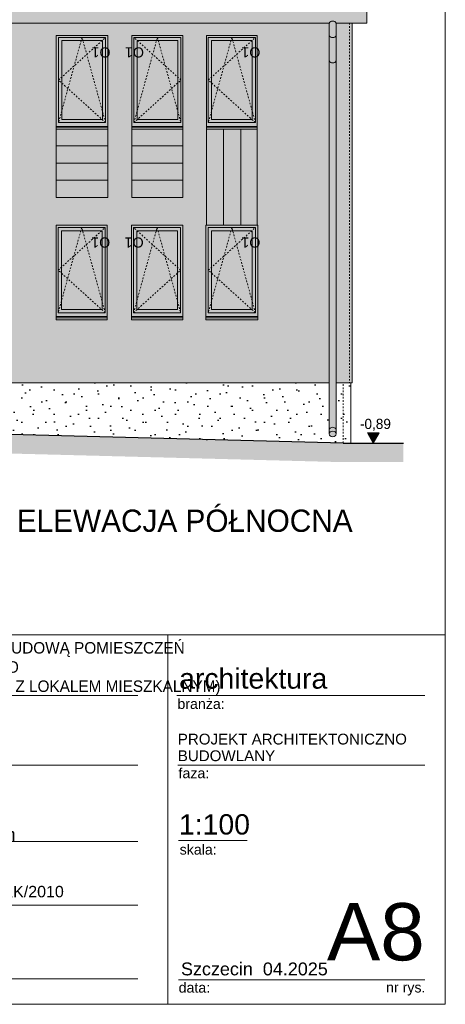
# Model space of a CAD drawing. Extents: x -613240 to -325500, y -25863 to 152403.
# Tile 23 of 254: x -476310 to -469620, y -22047 to -6560. Entities that reach past the tile are written whole.
import ezdxf

# ---------------------------------------------------------------- set-up
doc = ezdxf.new("R2010")
doc.units = 0
doc.header["$MEASUREMENT"] = 0
doc.linetypes.add('Hidden Line', pattern=[50, 25, -25])
for name, color, linetype, lineweight in [('Arch okna_Nr_Pióra__5', 7, 'Continuous', 13), ('Arch opisy okien_Nr_Pióra__21', 7, 'Continuous', 9), ('Arch opisy_Nr_Pióra__21', 7, 'Continuous', 9), ('ARCH TABELA_Nr_Pióra__1', 7, 'Continuous', 25), ('ARCH TABELA_Nr_Pióra__21', 7, 'Continuous', 9), ('ARCH TABELA_Nr_Pióra__7', 7, 'Continuous', 13), ('Arch wykończenie_Nr_Pióra__41', 7, 'Continuous', 15), ('arch wypelnienia_Nr_Pióra__1', 7, 'Continuous', 25), ('arch wypelnienia_Nr_Pióra__21', 7, 'Continuous', 9), ('INWENT DACH_Nr_Pióra__21', 7, 'Continuous', 9), ('INWENT RURY SPUSTOWE_Nr_Pióra__21', 7, 'Continuous', 9), ('INWENT TEREN_Nr_Pióra__1', 7, 'Continuous', 25), ('INWENT WYMIARY_Nr_Pióra__21', 7, 'Continuous', 9), ('INWENT. OKNA_Nr_Pióra__5', 7, 'Continuous', 13), ('INWENT.ŚCIANY_Nr_Pióra__21', 7, 'Continuous', 9)]:
    doc.layers.add(name, color=color, linetype=linetype, lineweight=lineweight)
doc.layers.add('arch wypelnienia_Nr_Pióra__119', color=7, linetype='Continuous', lineweight=13, true_color=0xd9d1d0)
doc.layers.add('arch wypelnienia_Nr_Pióra__2', color=7, linetype='Continuous', lineweight=13, true_color=0x7f7f7f)
doc.layers.add('INWENT WYMIARY', color=7, linetype='Continuous')
doc.styles.add('GENERATED_STYLE_1', font='txt')
doc.styles.add('GENERATED_STYLE_10', font='arial.ttf')
doc.styles.add('GENERATED_STYLE_5', font='txt')
doc.styles.add('GENERATED_STYLE_6', font='txt')
doc.styles.add('GENERATED_STYLE_7', font='arial.ttf')

# ---------------------------------------------------------------- blocks, each defined once
blk = doc.blocks.new('Wymiary_82', base_point=(-470752, -13220))
at = {"layer": 'INWENT WYMIARY_Nr_Pióra__21', "linetype": 'Continuous'}
blk.add_hatch(color=256, dxfattribs=at).paths.add_polyline_path([(-470752, -13220), (-470845, -13060), (-470659, -13060)], flags=0)
for p, q in [((-470752, -13220), (-470845, -13060)), ((-470845, -13060), (-470659, -13060)), ((-470659, -13060), (-470752, -13220)), ((-470752, -13220), (-470872, -13220)), ((-470752, -13220), (-470632, -13220))]:
    blk.add_line(p, q, dxfattribs=at)
at = {"layer": 'INWENT WYMIARY_Nr_Pióra__21', "insert": (-470962, -13028), "char_height": 160, "attachment_point": 7, "style": 'GENERATED_STYLE_1'}
blk.add_mtext('{-0,89}', dxfattribs=at)

msp = doc.modelspace()

# ---------------------------------------------------------------- hatches: boundary and pattern name
at = {"layer": 'arch wypelnienia_Nr_Pióra__1', "linetype": 'Continuous'}
h = msp.add_hatch(dxfattribs=at)
h.set_pattern_fill('Carpet', color=256, style=0, pattern_type=2)
h.set_pattern_definition([(45, (0, 600), (-190.91883, 190.91883), [0, -180, 0, -270]), (110, (600, 600), (253.71701, 92.34544), [0, -132, 0, -228])])
h.paths.add_polyline_path([(-482684.9, -12269.6), (-482684.9, -12309.6), (-482274.9, -12339.6), (-482274.9, -12519.6), (-481984.9, -12519.6), (-481984.9, -12699.6), (-481694.9, -12699.6), (-481694.9, -12899.6), (-477004.9, -13069.6), (-471104.9, -13222.7), (-471104.9, -12269.6), (-471334.9, -12269.6), (-471334.9, -13075.5, -0.2462598), (-471353.1, -13108.3, -0.1547396), (-471389.9, -13119.6, -0.1637699), (-471427.9, -13107.4, -0.2305679), (-471444.9, -13075.5), (-471444.9, -12269.6)], flags=0)
at = {"layer": 'arch wypelnienia_Nr_Pióra__119', "linetype": 'Continuous', "lineweight": 0, "true_color": 0x363434}
h = msp.add_hatch(color=250, dxfattribs=at)
h.paths.add_polyline_path([(-471444.9, -12269.6), (-481684.9, -12269.6), (-481684.9, -9309.6), (-486304.9, -9309.6), (-486304.9, -7934.6), (-486384.9, -7934.6), (-486384.9, -6612.5), (-471444.9, -6612.5)], flags=0)
h.paths.add_polyline_path([(-475734.9, -11279.6), (-475734.9, -9789.6), (-474934.9, -9789.6), (-474934.9, -11279.6)], flags=0)
h.paths.add_polyline_path([(-474554.9, -11279.6), (-474554.9, -9789.6), (-473744.9, -9789.6), (-473744.9, -11279.6)], flags=0)
h.paths.add_polyline_path([(-473384.9, -11279.6), (-473384.9, -9789.6), (-473374.9, -9789.6), (-473374.9, -6809.6), (-472574.9, -6809.6), (-472574.9, -11279.6)], flags=0)
h.paths.add_polyline_path([(-474544.9, -9355.6), (-474544.9, -6809.6), (-473744.9, -6809.6), (-473744.9, -9355.6)], flags=0)
h.paths.add_polyline_path([(-475734.9, -9355.6), (-475734.9, -6809.6), (-474924.9, -6809.6), (-474924.9, -9355.6)], flags=0)
h.paths.add_polyline_path([(-480464.9, -11279.6), (-480464.9, -9789.6), (-479694.9, -9789.6), (-479694.9, -11279.6)], flags=0)
h.paths.add_polyline_path([(-479264.9, -11279.6), (-479264.9, -9789.6), (-478474.9, -9789.6), (-478474.9, -11279.6)], flags=0)
h.paths.add_polyline_path([(-478144.9, -11279.6), (-478144.9, -6809.6), (-477274.9, -6809.6), (-477274.9, -11279.6)], flags=0)
h.paths.add_polyline_path([(-479314.9, -9355.6), (-479314.9, -6809.6), (-478514.9, -6809.6), (-478514.9, -9355.6)], flags=0)
h.paths.add_polyline_path([(-480484.9, -9355.6), (-480484.9, -6809.6), (-479684.9, -6809.6), (-479684.9, -9355.6)], flags=0)
h.paths.add_polyline_path([(-482959, -8280.6), (-482959, -6809.6), (-482159, -6809.6), (-482159, -8280.6)], flags=0)
h.paths.add_polyline_path([(-484119, -8280.6), (-484119, -6809.6), (-483319, -6809.6), (-483319, -8280.6)], flags=0)
h.paths.add_polyline_path([(-485289, -8280.6), (-485289, -6809.6), (-484489, -6809.6), (-484489, -8280.6)], flags=0)
msp.add_hatch(color=250, dxfattribs=at).paths.add_polyline_path([(-471334.9, -12269.6), (-471084.9, -12269.6), (-471084.9, -6612.5), (-471334.9, -6612.5)], flags=0)
at = {"layer": 'arch wypelnienia_Nr_Pióra__2', "linetype": 'Continuous'}
h = msp.add_hatch(color=256, dxfattribs=at)
h.paths.add_polyline_path([(-483614.9, 1576.7), (-487244.9, 1576.7), (-487244.9, -6612.5), (-486494.9, -6612.5), (-486494.9, -6812.5), (-486494.9, -7208.9), (-486494.9, -7965.5, 0.2374219), (-486477, -7998.1, 0.1574339), (-486439.9, -8009.6, 0.1535225), (-486403.3, -7998.4, 0.2441202), (-486384.9, -7965.5), (-486384.9, -7208.9), (-486384.9, -6812.5), (-486384.9, -6612.5), (-471444.9, -6612.5), (-471444.9, -13075.5, 0.2182525), (-471429.5, -13106.2, 0.1717171), (-471389.9, -13119.6, 0.1637737), (-471351.5, -13107.1, 0.2353112), (-471334.9, -13075.5), (-471334.9, -6612.5), (-470854.9, -6612.5), (-470854.9, 1576.7), (-476094.9, 1576.7), (-476094.9, 1785.5), (-476249.9, 1785.5), (-476249.9, 1878.5), (-476229.9, 1878.5), (-476324.9, 1918.5), (-476419.9, 1878.5), (-476399.9, 1878.5), (-476399.9, 1785.5), (-476554.9, 1785.5), (-476554.9, 1576.7), (-483154.9, 1576.7), (-483154.9, 1785.5), (-483309.9, 1785.5), (-483309.9, 1878.5), (-483289.9, 1878.5), (-483384.9, 1918.5), (-483479.9, 1878.5), (-483459.9, 1878.5), (-483459.9, 1785.5), (-483614.9, 1785.5)], flags=0)
h.paths.add_polyline_path([(-479044.9, -5109.6), (-479734.9, -5109.6), (-479734.9, -3829.6), (-479044.9, -3829.6)], flags=0)
h.paths.add_polyline_path([(-478874.9, -3829.6), (-478184.9, -3829.6), (-478184.9, -5109.6), (-478874.9, -5109.6)], flags=0)
h.paths.add_polyline_path([(-484544.9, -4619.8), (-483884.9, -4619.8), (-483884.9, -3580.3), (-484544.9, -3580.3)], flags=0)
h.paths.add_polyline_path([(-483689.9, -4619.8), (-483029.9, -4619.8), (-483029.9, -3580.3), (-483689.9, -3580.3)], flags=0)
h.paths.add_polyline_path([(-474294.9, -4619.8), (-473634.9, -4619.8), (-473634.9, -3580.3), (-474294.9, -3580.3)], flags=0)
h = msp.add_hatch(color=256, dxfattribs=at)
h.paths.add_polyline_path([(-475734.9, -8280.6), (-474924.9, -8280.6), (-474924.9, -6809.6), (-475734.9, -6809.6)], flags=0)
h.paths.add_polyline_path([(-475649.9, -8129.6), (-475009.9, -8129.6), (-475009.9, -6889.6), (-475649.9, -6889.6)], flags=0)
h = msp.add_hatch(color=256, dxfattribs=at)
h.paths.add_polyline_path([(-474544.9, -8280.6), (-473744.9, -8280.6), (-473744.9, -6809.6), (-474544.9, -6809.6)], flags=0)
h.paths.add_polyline_path([(-474464.9, -8129.6), (-473824.9, -8129.6), (-473824.9, -6889.6), (-474464.9, -6889.6)], flags=0)
h = msp.add_hatch(color=256, dxfattribs=at)
h.paths.add_polyline_path([(-473374.9, -8280.6), (-472574.9, -8280.6), (-472574.9, -6809.6), (-473374.9, -6809.6)], flags=0)
h.paths.add_polyline_path([(-472654.9, -8129.6), (-472654.9, -6889.6), (-473294.9, -6889.6), (-473294.9, -8129.6)], flags=0)
at = {"layer": 'arch wypelnienia_Nr_Pióra__2', "linetype": 'Continuous', "lineweight": 0, "true_color": 0x1f1f1f}
for points in [[(-475009.9, -6889.6), (-475649.9, -6889.6), (-475649.9, -8129.6), (-475009.9, -8129.6)], [(-474464.9, -8129.6), (-473824.9, -8129.6), (-473824.9, -6889.6), (-474464.9, -6889.6)], [(-473294.9, -8129.6), (-472654.9, -8129.6), (-472654.9, -6889.6), (-473294.9, -6889.6)], [(-475014.9, -9879.6), (-475654.9, -9879.6), (-475654.9, -11119.6), (-475014.9, -11119.6)], [(-474469.9, -11119.6), (-473829.9, -11119.6), (-473829.9, -9879.6), (-474469.9, -9879.6)], [(-473294.9, -11119.6), (-472654.9, -11119.6), (-472654.9, -9879.6), (-473294.9, -9879.6)]]:
    msp.add_hatch(color=250, dxfattribs=at).paths.add_polyline_path(points, flags=0)
at = {"layer": 'arch wypelnienia_Nr_Pióra__2', "linetype": 'Continuous'}
for points in [[(-475734.9, -9355.6), (-474924.9, -9355.6), (-474924.9, -8280.6), (-475734.9, -8280.6)], [(-474544.9, -9355.6), (-473744.9, -9355.6), (-473744.9, -8280.6), (-474544.9, -8280.6)], [(-472574.9, -8280.6), (-473374.9, -8280.6), (-473374.9, -9789.6), (-473274.9, -9789.6), (-472574.9, -9789.6)]]:
    msp.add_hatch(color=256, dxfattribs=at).paths.add_polyline_path(points, flags=0)
h = msp.add_hatch(color=256, dxfattribs=at)
h.paths.add_polyline_path([(-475734.9, -11279.6), (-474934.9, -11279.6), (-474934.9, -9789.6), (-475734.9, -9789.6)], flags=0)
h.paths.add_polyline_path([(-475654.9, -11119.6), (-475014.9, -11119.6), (-475014.9, -9879.6), (-475654.9, -9879.6)], flags=0)
h = msp.add_hatch(color=256, dxfattribs=at)
h.paths.add_polyline_path([(-474554.9, -11279.6), (-473744.9, -11279.6), (-473744.9, -9789.6), (-474554.9, -9789.6)], flags=0)
h.paths.add_polyline_path([(-473829.9, -11119.6), (-473829.9, -9879.6), (-474469.9, -9879.6), (-474469.9, -11119.6)], flags=0)
h = msp.add_hatch(color=256, dxfattribs=at)
h.paths.add_polyline_path([(-473384.9, -11279.6), (-472564.9, -11279.6), (-472564.9, -9789.6), (-473384.9, -9789.6)], flags=0)
h.paths.add_polyline_path([(-473294.9, -11119.6), (-472654.9, -11119.6), (-472654.9, -9879.6), (-473294.9, -9879.6)], flags=0)
at = {"layer": 'arch wypelnienia_Nr_Pióra__21', "linetype": 'Continuous'}
msp.add_hatch(color=256, dxfattribs=at).paths.add_polyline_path([(-488444.9, -12929.6), (-488444.9, -13199.4), (-481705.8, -13199.4), (-477014.3, -13369.5), (-471228.8, -13519.6), (-471224.9, -13519.6), (-470279.2, -13519.6), (-470279.2, -13219.6), (-471224.9, -13219.6), (-477004.9, -13069.6), (-481694.9, -12899.6), (-486874.9, -12899.6), (-486874.9, -12929.6)], flags=0)

# ---------------------------------------------------------------- linework, layer by layer
at = {"layer": 'Arch okna_Nr_Pióra__5', "linetype": 'Hidden Line'}
for p, q in [((-475329.9, -6839.6), (-475699.9, -8179.6)), ((-475699.9, -7509.6), (-474959.9, -6839.6)), ((-474959.9, -8179.6), (-475329.9, -6839.6)), ((-474514.9, -8179.6), (-474144.9, -6839.6)), ((-473774.9, -7509.6), (-474514.9, -6839.6)), ((-474144.9, -6839.6), (-473774.9, -8179.6)), ((-472974.9, -6839.6), (-473344.9, -8179.6)), ((-473344.9, -7509.6), (-472604.9, -6839.6)), ((-472604.9, -8179.6), (-472974.9, -6839.6)), ((-474959.9, -8179.6), (-475699.9, -7509.6)), ((-474514.9, -8179.6), (-473774.9, -7509.6)), ((-472604.9, -8179.6), (-473344.9, -7509.6)), ((-475334.9, -9829.6), (-475704.9, -11169.6)), ((-475704.9, -10499.6), (-474964.9, -9829.6)), ((-474964.9, -11169.6), (-475334.9, -9829.6)), ((-474519.9, -11169.6), (-474149.9, -9829.6)), ((-473779.9, -10499.6), (-474519.9, -9829.6)), ((-474149.9, -9829.6), (-473779.9, -11169.6)), ((-472974.9, -9829.6), (-473344.9, -11169.6)), ((-473344.9, -10499.6), (-472604.9, -9829.6)), ((-472604.9, -11169.6), (-472974.9, -9829.6)), ((-474964.9, -11169.6), (-475704.9, -10499.6)), ((-474519.9, -11169.6), (-473779.9, -10499.6)), ((-472604.9, -11169.6), (-473344.9, -10499.6))]:
    msp.add_line(p, q, dxfattribs=at)
at = {"layer": 'ARCH TABELA_Nr_Pióra__21', "linetype": 'Continuous'}
for p, q in [((-469619.9, 6402.6), (-469619.9, -22047.4)), ((-487119.9, -16236.2), (-469619.9, -16236.2)), ((-473981.6, -16236.2), (-473981.6, -22047.4)), ((-469619.9, -16236.2), (-469619.9, -22047.4)), ((-482154.1, -17192.6), (-474454.3, -17192.6)), ((-473842.3, -17192.6), (-469943, -17192.6)), ((-482154.1, -18286.2), (-474454.3, -18286.2)), ((-473824.9, -18286.2), (-469943, -18286.2)), ((-482154.1, -19486.2), (-474454.3, -19486.2)), ((-473813.1, -19468.9), (-472733.4, -19468.9)), ((-482154.1, -20486.2), (-474454.3, -20486.2)), ((-482154.1, -21647.4), (-474454.3, -21647.4)), ((-473813.1, -21665), (-471531.3, -21665)), ((-471531.3, -21665), (-469943, -21665)), ((-469619.9, -22047.4), (-510369.9, -22047.4)), ((-469619.9, -22047.4), (-482226.3, -22047.4))]:
    msp.add_line(p, q, dxfattribs=at)
at = {"layer": 'Arch wykończenie_Nr_Pióra__41', "linetype": 'Continuous'}
for p, q in [((-471084.9, -6612.5), (-471084.9, -12269.6)), ((-471444.9, -12269.6), (-482684.9, -12269.6)), ((-471084.9, -12269.6), (-471334.9, -12269.6)), ((-471104.9, -13219.6), (-471104.9, -12269.6))]:
    msp.add_line(p, q, dxfattribs=at)
at = {"layer": 'INWENT DACH_Nr_Pióra__21', "linetype": 'Continuous'}
msp.add_line((-470854.9, 1576.7), (-470854.9, -6612.5), dxfattribs=at)
msp.add_ellipse((-471389.9, -13015.5), major_axis=(55, 0), ratio=0.801342, start_param=0, end_param=3.1415927, dxfattribs=at)
msp.add_ellipse((-471389.9, -13075.5), major_axis=(55, 0), ratio=0.801342, dxfattribs=at)
at = {"layer": 'INWENT RURY SPUSTOWE_Nr_Pióra__21', "linetype": 'Continuous'}
for p, q in [((-486384.9, -6612.5), (-471444.9, -6612.5)), ((-471444.9, -6612.5), (-471444.9, -13075.5)), ((-471334.9, -6612.5), (-470854.9, -6612.5)), ((-471334.9, -6612.5), (-471334.9, -13075.5))]:
    msp.add_line(p, q, dxfattribs=at)
for centre, start, end in [((-471389.9, -6647.9), 32.77908, 147.22092), ((-471389.9, -6777.1), 212.77908, 327.22092), ((-471389.9, -7173.5), 212.77908, 327.22092)]:
    msp.add_arc(centre, 65.4, start, end, dxfattribs=at)
at = {"layer": 'INWENT TEREN_Nr_Pióra__1', "linetype": 'Continuous'}
for q in [(-477004.9, -13069.6), (-470279.2, -13219.6)]:
    msp.add_line((-471224.9, -13219.6), q, dxfattribs=at)
at = {"layer": 'INWENT. OKNA_Nr_Pióra__5', "linetype": 'Continuous'}
for p, q in [((-475699.9, -6839.6), (-474959.9, -6839.6)), ((-475699.9, -6839.6), (-475699.9, -8179.6)), ((-475649.9, -6889.6), (-475649.9, -8129.6)), ((-475649.9, -6889.6), (-475009.9, -6889.6)), ((-475009.9, -6889.6), (-475009.9, -8129.6)), ((-474959.9, -6839.6), (-474959.9, -8179.6)), ((-474514.9, -6839.6), (-473774.9, -6839.6)), ((-474514.9, -6839.6), (-474514.9, -8179.6)), ((-474464.9, -6889.6), (-474464.9, -8129.6)), ((-474464.9, -6889.6), (-473824.9, -6889.6)), ((-473824.9, -6889.6), (-473824.9, -8129.6)), ((-473774.9, -6839.6), (-473774.9, -8179.6)), ((-473344.9, -6839.6), (-472604.9, -6839.6)), ((-473344.9, -6839.6), (-473344.9, -8179.6)), ((-473294.9, -6889.6), (-473294.9, -8129.6)), ((-473294.9, -6889.6), (-472654.9, -6889.6)), ((-472654.9, -6889.6), (-472654.9, -8129.6)), ((-472604.9, -6839.6), (-472604.9, -8179.6)), ((-475699.9, -8179.6), (-474959.9, -8179.6)), ((-475649.9, -8129.6), (-475009.9, -8129.6)), ((-474514.9, -8179.6), (-473774.9, -8179.6)), ((-474464.9, -8129.6), (-473824.9, -8129.6)), ((-473344.9, -8179.6), (-472604.9, -8179.6)), ((-473294.9, -8129.6), (-472654.9, -8129.6)), ((-475704.9, -9829.6), (-474964.9, -9829.6)), ((-475704.9, -9829.6), (-475704.9, -11169.6)), ((-475654.9, -9879.6), (-475654.9, -11119.6)), ((-475654.9, -9879.6), (-475014.9, -9879.6)), ((-475014.9, -9879.6), (-475014.9, -11119.6)), ((-474964.9, -9829.6), (-474964.9, -11169.6)), ((-474519.9, -9829.6), (-473779.9, -9829.6)), ((-474519.9, -9829.6), (-474519.9, -11169.6)), ((-474469.9, -9879.6), (-474469.9, -11119.6)), ((-474469.9, -9879.6), (-473829.9, -9879.6)), ((-473829.9, -9879.6), (-473829.9, -11119.6)), ((-473779.9, -9829.6), (-473779.9, -11169.6)), ((-473344.9, -9829.6), (-472604.9, -9829.6)), ((-473344.9, -9829.6), (-473344.9, -11169.6)), ((-473294.9, -9879.6), (-473294.9, -11119.6)), ((-473294.9, -9879.6), (-472654.9, -9879.6)), ((-472654.9, -9879.6), (-472654.9, -11119.6)), ((-472604.9, -9829.6), (-472604.9, -11169.6)), ((-475654.9, -11119.6), (-475014.9, -11119.6)), ((-474469.9, -11119.6), (-473829.9, -11119.6)), ((-473294.9, -11119.6), (-472654.9, -11119.6)), ((-475704.9, -11169.6), (-474964.9, -11169.6)), ((-474519.9, -11169.6), (-473779.9, -11169.6)), ((-473344.9, -11169.6), (-472604.9, -11169.6))]:
    msp.add_line(p, q, dxfattribs=at)
at = {"layer": 'INWENT.ŚCIANY_Nr_Pióra__21', "linetype": 'Hidden Line'}
for p, q in [((-471124.9, -6612.5), (-471124.9, -12269.6)), ((-471224.9, -13219.6), (-471224.9, -12269.6))]:
    msp.add_line(p, q, dxfattribs=at)
at = {"layer": 'INWENT.ŚCIANY_Nr_Pióra__21', "linetype": 'Continuous'}
for p, q in [((-475734.9, -8280.6), (-475734.9, -6809.6)), ((-474924.9, -6809.6), (-475734.9, -6809.6)), ((-474924.9, -8280.6), (-474924.9, -6809.6)), ((-474544.9, -8280.6), (-474544.9, -6809.6)), ((-473744.9, -6809.6), (-474544.9, -6809.6)), ((-473744.9, -8280.6), (-473744.9, -6809.6)), ((-473374.9, -8280.6), (-473374.9, -6809.6)), ((-472574.9, -6809.6), (-473374.9, -6809.6)), ((-472574.9, -8280.6), (-472574.9, -6809.6)), ((-474924.9, -8239.6), (-475734.9, -8239.6)), ((-474924.9, -8250.6), (-475734.9, -8250.6)), ((-474924.9, -8280.6), (-475734.9, -8280.6)), ((-475734.9, -9355.6), (-475734.9, -8280.6)), ((-474924.9, -9355.6), (-474924.9, -8280.6)), ((-473744.9, -8239.6), (-474544.9, -8239.6)), ((-473744.9, -8250.6), (-474544.9, -8250.6)), ((-473744.9, -8280.6), (-474544.9, -8280.6)), ((-474544.9, -9355.6), (-474544.9, -8280.6)), ((-473744.9, -9355.6), (-473744.9, -8280.6)), ((-472574.9, -8239.6), (-473374.9, -8239.6)), ((-472574.9, -8250.6), (-473374.9, -8250.6)), ((-472574.9, -8280.6), (-473374.9, -8280.6)), ((-473374.9, -9789.6), (-473374.9, -8280.6)), ((-473104.9, -9789.6), (-473104.9, -8280.6)), ((-472834.9, -9789.6), (-472834.9, -8280.6)), ((-472574.9, -9789.6), (-472574.9, -8280.6)), ((-475734.9, -8545.6), (-474924.9, -8545.6)), ((-474544.9, -8545.6), (-473744.9, -8545.6)), ((-475734.9, -8815.6), (-474924.9, -8815.6)), ((-474544.9, -8815.6), (-473744.9, -8815.6)), ((-475734.9, -9085.6), (-474924.9, -9085.6)), ((-474544.9, -9085.6), (-473744.9, -9085.6)), ((-474924.9, -9355.6), (-475734.9, -9355.6)), ((-473744.9, -9355.6), (-474544.9, -9355.6)), ((-475734.9, -11279.6), (-475734.9, -9789.6)), ((-475734.9, -9789.6), (-474934.9, -9789.6)), ((-474934.9, -11279.6), (-474934.9, -9789.6)), ((-474554.9, -11279.6), (-474554.9, -9789.6)), ((-474554.9, -9789.6), (-473744.9, -9789.6)), ((-473744.9, -11279.6), (-473744.9, -9789.6)), ((-473384.9, -9789.6), (-473384.9, -11279.6)), ((-473384.9, -9789.6), (-472564.9, -9789.6)), ((-472574.9, -9789.6), (-473368.9, -9789.6)), ((-472564.9, -9789.6), (-472564.9, -11279.6)), ((-475734.9, -11229.6), (-474934.9, -11229.6)), ((-475734.9, -11249.6), (-474934.9, -11249.6)), ((-475734.9, -11279.6), (-474934.9, -11279.6)), ((-474554.9, -11229.6), (-473744.9, -11229.6)), ((-474554.9, -11249.6), (-473744.9, -11249.6)), ((-474554.9, -11279.6), (-473744.9, -11279.6)), ((-473384.9, -11229.6), (-472564.9, -11229.6)), ((-473384.9, -11249.6), (-472564.9, -11249.6)), ((-473384.9, -11279.6), (-472564.9, -11279.6))]:
    msp.add_line(p, q, dxfattribs=at)

# ---------------------------------------------------------------- block references
at = {"layer": 'INWENT WYMIARY', "linetype": 'Continuous'}
msp.add_blockref('Wymiary_82', (-470752.1, -13219.6), dxfattribs=at)

# ---------------------------------------------------------------- texts
at = {"layer": 'Arch opisy okien_Nr_Pióra__21', "linetype": 'Continuous', "char_height": 160, "rotation": 180, "style": 'GENERATED_STYLE_10'}
for insert, attachment_point in [((-474820.2, -7154.5), 1), ((-474654.7, -7154.5), 3), ((-472465.2, -7154.5), 1), ((-474825.2, -10144.5), 1), ((-474659.7, -10144.5), 3), ((-472465.2, -10144.5), 1)]:
    msp.add_mtext('{ O1}', dxfattribs=dict(at, insert=insert, attachment_point=attachment_point))
at = {"layer": 'Arch opisy_Nr_Pióra__21', "linetype": 'Continuous', "insert": (-471076.6, -14265.8), "char_height": 350, "attachment_point": 3, "style": 'GENERATED_STYLE_6'}
msp.add_mtext('{ELEWACJA PÓŁNOCNA}', dxfattribs=at)
at = {"layer": 'ARCH TABELA_Nr_Pióra__1', "linetype": 'Continuous', "insert": (-482154.1, -17187.9), "char_height": 180, "attachment_point": 7, "line_spacing_factor": 1.005757, "style": 'GENERATED_STYLE_5'}
msp.add_mtext('{\\pt22543.1;PROJEKT TERMOMODERNIZACJI WRAZ Z PRZEBUDOWĄ POMIESZCZEŃ \\P\\pt22543.1;PARTERU BUDYNKU UŻYTKOWO-MIESZKALNEGO\\P\\pt22543.1;(ŚWIETLICY, PRZEDSZKOLA PRZYCHODNI WRAZ Z LOKALEM MIESZKALNYM)}', dxfattribs=at)
at = {"layer": 'ARCH TABELA_Nr_Pióra__21', "linetype": 'Continuous', "insert": (-482154.1, -19547.5), "char_height": 212.766, "attachment_point": 7, "line_spacing_factor": 0.807442, "style": 'GENERATED_STYLE_7'}
msp.add_mtext('{Gmina Świdwin\\PPl. Konstytucji 3-go Maja 1, 78-300 Świdwin}', dxfattribs=at)
at = {"layer": 'ARCH TABELA_Nr_Pióra__7', "linetype": 'Continuous', "style": 'GENERATED_STYLE_7'}
for s, insert, char_height, attachment_point in [('{architektura}', (-473803.7, -16762.9), 319.16, 1), ('{branża:}', (-473830.5, -17241.3), 159.58, 1), ('{faza:}', (-473813.1, -18331.3), 159.58, 1), ('{1:100}', (-473805.8, -19057.6), 319.16, 1), ('{skala:}', (-473795.4, -19533.2), 159.58, 1), ('{mgr inż.arch. Bartosz Balejko  upr. nr 16/ZPOIA/OKK/2010}', (-482156.3, -20184.3), 180, 1), ('{A8}', (-469943, -20456.4), 900, 3), ('{Szczecin  04.2025}', (-473774.4, -21390), 202.128, 1), ('{data:}', (-473811.7, -21704.5), 159.58, 1), ('{nr rys.}', (-470550.9, -21701.5), 159.58, 1)]:
    msp.add_mtext(s, dxfattribs=dict(at, insert=insert, char_height=char_height, attachment_point=attachment_point))
at = {"layer": 'ARCH TABELA_Nr_Pióra__7', "linetype": 'Continuous', "insert": (-473824.9, -17790.8), "char_height": 170, "attachment_point": 1, "line_spacing_factor": 0.923713, "style": 'GENERATED_STYLE_7'}
msp.add_mtext('{PROJEKT ARCHITEKTONICZNO\\PBUDOWLANY}', dxfattribs=at)

doc.saveas('drawing.dxf')
